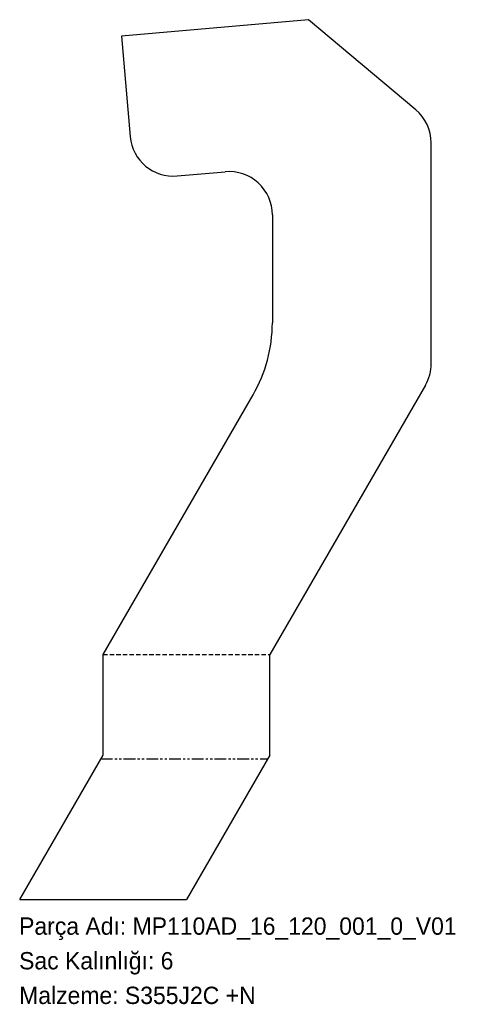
# Model space of a CAD drawing. Header units: millimetres. Extents: x 0 to 318, y -72 to 610.
import ezdxf

# ---------------------------------------------------------------- set-up
doc = ezdxf.new("R2010")
doc.units = ezdxf.units.MM
for name, pattern in [('SLD-İki-Kısa-Kesik-Çizgili-Uzun-Kesik-Çizgi', [15.748, 8.128, -1.524, 1.524, -1.524, 1.524, -1.524]), ('SLD-Katı', [0]), ('SLD-Kesik', [4.572, 3.048, -1.524]), ('SLD-Sürekli', [0])]:
    doc.linetypes.add(name, pattern=pattern)
doc.layers.add('METIN', color=96, linetype='SLD-Katı')
doc.styles.add('SLDTEXTSTYLE0', font='ARIAL.TTF', dxfattribs={"width": 0.948, "bigfont": 'bigfont'})
doc.styles.add('SLDTEXTSTYLE1', font='ARIAL.TTF', dxfattribs={"width": 0.948})

msp = doc.modelspace()

# ---------------------------------------------------------------- linework, layer by layer
at = {"color": 7, "linetype": 'SLD-Sürekli', "lineweight": 25}
for p, q in [((200.35, 610.25), (70.84, 598.92)), ((274.68, 547.88), (200.35, 610.25)), ((70.84, 598.92), (76.95, 529.19)), ((285.4, 371.92), (285.4, 524.89)), ((109.45, 501.91), (142.79, 504.83)), ((175.4, 474.95), (175.4, 400.15)), ((281.38, 356.92), (173.61, 170.25)), ((58.14, 170.25), (162, 350.15)), ((58.14, 100.4), (58.14, 170.25)), ((173.61, 100.4), (173.61, 170.25)), ((0.4, 0.4), (58.14, 100.4)), ((173.61, 100.4), (115.87, 0.4)), ((0.4, 0.4), (115.87, 0.4))]:
    msp.add_line(p, q, dxfattribs=at)
at = {"color": 7, "linetype": 'SLD-Kesik'}
msp.add_line((58.14, 170.25), (173.61, 170.25), dxfattribs=at)
at = {"color": 7, "linetype": 'SLD-İki-Kısa-Kesik-Çizgili-Uzun-Kesik-Çizgi'}
msp.add_line((56.65, 97.82), (172.12, 97.82), dxfattribs=at)
at = {"color": 7, "linetype": 'SLD-Sürekli', "lineweight": 25}
for centre, radius, start, end in [((255.4, 524.89), 30, 0, 50), ((106.83, 531.8), 30, 185, 275), ((145.4, 474.95), 30, 0, 95), ((75.4, 400.15), 100, 330, 0), ((255.4, 371.92), 30, 330, 0)]:
    msp.add_arc(centre, radius, start, end, dxfattribs=at)

# ---------------------------------------------------------------- texts
at = {"layer": 'METIN', "char_height": 12, "attachment_point": 1}
for s, insert, style in [('Parça Adı: MP110AD_16_120_001_0_V01', (0, -12.03), 'SLDTEXTSTYLE0'), ('Sac Kalınlığı: 6', (0, -36.03), 'SLDTEXTSTYLE0'), ('Malzeme: S355J2C +N', (0, -60.03), 'SLDTEXTSTYLE1')]:
    msp.add_mtext(s, dxfattribs=dict(at, insert=insert, style=style))

doc.saveas('drawing.dxf')
